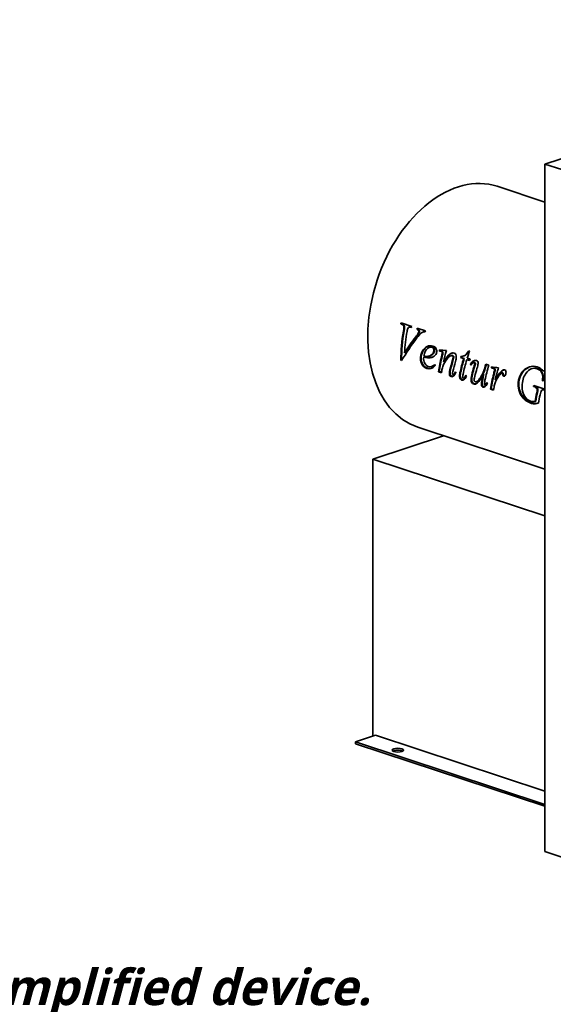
# Model space of a CAD drawing. Header units: millimetres. Extents: x 132 to 3320, y 40 to 2336.
# Tile 9 of 38: x 2432 to 2790, y 484 to 1145. Entities that reach past the tile are written whole.
import ezdxf

# ---------------------------------------------------------------- set-up
doc = ezdxf.new("R2010")
doc.units = ezdxf.units.MM
doc.header["$LTSCALE"] = 8
doc.layers.add('Krawędzie widoczne(ISO)', color=7, linetype='Continuous', lineweight=35, true_color=0x262659)
doc.layers.add('Symbole(ISO)', color=7, linetype='Continuous', lineweight=25, true_color=0x262659)
doc.styles.add('STANDARDDużyTekst', font='txt')

msp = doc.modelspace()

# ---------------------------------------------------------------- linework, layer by layer
at = {"layer": 'Krawędzie widoczne(ISO)'}
for p, q in [((2784.01, 1048.319), (3077.714, 1145.22)), ((2784.01, 1048.319), (2795.324, 1044.586)), ((2784.01, 1048.319), (2784.01, 586.738)), ((2752.075, 1033.366), (2784.01, 1022.829)), ((2687.791, 941.068), (2687.347, 941.034)), ((2687.835, 940.873), (2687.347, 941.034)), ((2687.573, 941.661), (2694.731, 939.299)), ((2688.279, 940.907), (2687.791, 941.068)), ((2693.098, 938.92), (2693.539, 938.956)), ((2698.558, 937.516), (2698.113, 937.482)), ((2698.369, 938.099), (2703.796, 936.308)), ((2699.529, 934.826), (2699.082, 934.775)), ((2690.291, 921.797), (2689.839, 921.626)), ((2703.161, 918.748), (2702.708, 918.586)), ((2713.839, 922.901), (2713.387, 922.796)), ((2732.881, 922.867), (2733.473, 922.672)), ((2687.861, 916.823), (2687.411, 916.607)), ((2687.899, 916.446), (2687.411, 916.607)), ((2688.081, 916.75), (2687.861, 916.823)), ((2716.428, 915.714), (2715.976, 915.562)), ((2727.884, 918.469), (2727.433, 918.366)), ((2729.474, 917.693), (2727.433, 918.366)), ((2729.925, 917.796), (2727.884, 918.469)), ((2729.925, 917.796), (2729.474, 917.693)), ((2732.07, 917.088), (2731.619, 916.986)), ((2733.512, 916.361), (2731.619, 916.986)), ((2731.956, 918.062), (2733.805, 917.452)), ((2733.573, 916.593), (2732.07, 917.088)), ((2734.318, 914.049), (2733.866, 913.929)), ((2736.776, 916.348), (2736.325, 916.251)), ((2744.459, 912.656), (2744.008, 912.551)), ((2744.409, 913.954), (2746.435, 913.285)), ((2713.017, 909.039), (2712.567, 908.827)), ((2714.563, 908.168), (2712.567, 908.827)), ((2714.618, 908.51), (2713.017, 909.039)), ((2723.151, 907.219), (2722.7, 907.019)), ((2743.048, 907.068), (2742.596, 906.917)), ((2748.822, 911.481), (2748.37, 911.377)), ((2750.471, 910.815), (2750.02, 910.71)), ((2756.106, 907.362), (2755.654, 907.246)), ((2730.345, 904.977), (2729.894, 904.778)), ((2751.187, 903.622), (2750.734, 903.465)), ((2776.809, 899.15), (2776.357, 899.024)), ((2776.726, 898.902), (2776.357, 899.024)), ((2776.526, 899.672), (2784.01, 897.203)), ((2777.179, 899.028), (2776.809, 899.15)), ((2782.791, 902.965), (2782.341, 902.882)), ((2782.829, 902.721), (2782.341, 902.882)), ((2782.887, 902.934), (2782.791, 902.965)), ((2748.023, 897.489), (2747.573, 897.277)), ((2749.614, 896.604), (2747.573, 897.277)), ((2749.657, 896.95), (2748.023, 897.489)), ((2778.985, 897.915), (2778.532, 897.784)), ((2782.404, 896.716), (2782.853, 896.844)), ((2777.912, 889.208), (2777.461, 889.009)), ((2668.611, 850.311), (2716.084, 865.974)), ((2698.736, 871.698), (2784.01, 843.563)), ((2784.01, 812.238), (2668.611, 850.311)), ((2668.611, 664.243), (2668.611, 850.311)), ((2670.421, 664.84), (2656.844, 660.361)), ((2670.421, 664.84), (2784.01, 627.363)), ((2656.844, 660.361), (2656.844, 659.152)), ((2656.844, 660.361), (2784.01, 618.405)), ((2656.844, 659.152), (2784.01, 617.197)), ((2937.424, 536.122), (2784.01, 586.738))]:
    msp.add_line(p, q, dxfattribs=at)
for centre, major_axis, ratio, start_param, end_param in [((2725.405, 952.532), (-26.669, -80.834), 0.6675132, 3.1415927, 6.2831853), ((2685.355, 653.628), (-3.84, 0), 0.3299277, 3.6386889, 5.7860891)]:
    msp.add_ellipse(centre, major_axis=major_axis, ratio=ratio, start_param=start_param, end_param=end_param, dxfattribs=at)
msp.add_ellipse((2685.355, 654.836), major_axis=(-3.84, 0), ratio=0.3299277, dxfattribs=at)
for points in [[(2687.347, 941.034), (2687.421, 941.243), (2687.497, 941.452), (2687.573, 941.661)], [(2687.791, 941.068), (2687.847, 941.223), (2687.903, 941.378), (2687.959, 941.533)], [(2694.546, 938.823), (2694.126, 938.932), (2693.791, 938.976), (2693.539, 938.956)], [(2694.731, 939.299), (2694.65, 939.092), (2694.569, 938.885), (2694.49, 938.678)], [(2687.411, 916.607), (2687.347, 922.921), (2687.91, 929.537), (2689.1, 936.243)], [(2687.861, 916.823), (2687.801, 923.088), (2688.364, 929.653), (2689.549, 936.308)], [(2689.1, 936.243), (2689.275, 937.272), (2689.394, 937.971), (2689.438, 938.336)], [(2689.549, 936.308), (2689.723, 937.329), (2689.841, 938.022), (2689.884, 938.384)], [(2691.489, 935.832), (2690.618, 931.026), (2690.067, 926.265), (2689.839, 921.626)], [(2689.839, 921.626), (2692.077, 925.098), (2694.574, 928.667), (2697.326, 932.279)], [(2690.291, 921.797), (2692.53, 925.237), (2695.026, 928.774), (2697.775, 932.352)], [(2692.016, 938.033), (2691.894, 937.792), (2691.708, 937.057), (2691.489, 935.832)], [(2697.326, 932.279), (2698.224, 933.452), (2698.82, 934.286), (2699.082, 934.775)], [(2697.775, 932.352), (2698.672, 933.515), (2699.268, 934.341), (2699.529, 934.826)], [(2698.113, 937.482), (2698.198, 937.688), (2698.283, 937.893), (2698.369, 938.099)], [(2698.558, 937.516), (2698.621, 937.669), (2698.684, 937.821), (2698.748, 937.974)], [(2699.082, 934.775), (2699.254, 935.111), (2699.358, 935.421), (2699.393, 935.705)], [(2699.529, 934.826), (2699.7, 935.159), (2699.804, 935.467), (2699.839, 935.749)], [(2703.57, 935.682), (2703.129, 935.771), (2702.768, 935.769), (2702.489, 935.678)], [(2702.82, 935.741), (2702.966, 935.753), (2703.113, 935.765), (2703.259, 935.777)], [(2703.604, 935.775), (2703.481, 935.785), (2703.366, 935.785), (2703.259, 935.777)], [(2703.796, 936.308), (2703.72, 936.099), (2703.645, 935.89), (2703.57, 935.682)], [(2698.13, 931.556), (2694.189, 926.374), (2690.779, 921.282), (2687.899, 916.446)], [(2707.049, 925.434), (2707.196, 925.467), (2707.343, 925.5), (2707.49, 925.533)], [(2708.728, 925.48), (2708.332, 925.611), (2707.918, 925.628), (2707.489, 925.532)], [(2702.787, 919.422), (2704.136, 919.173), (2705.233, 919.152), (2706.081, 919.359)], [(2707.423, 918.47), (2706.41, 918.323), (2704.99, 918.416), (2703.161, 918.748)], [(2706.961, 919.629), (2706.802, 919.578), (2706.643, 919.527), (2706.483, 919.475)], [(2710.468, 920.02), (2709.654, 919.101), (2708.494, 918.535), (2706.97, 918.317)], [(2711.467, 922.575), (2711.42, 921.574), (2711.088, 920.723), (2710.468, 920.02)], [(2712.567, 908.827), (2713.077, 912.169), (2713.781, 915.603), (2714.678, 919.092)], [(2713.017, 909.039), (2713.529, 912.354), (2714.234, 915.76), (2715.131, 919.221)], [(2713.307, 923.497), (2714.862, 923.366), (2716.42, 923.236), (2717.98, 923.105)], [(2713.387, 922.796), (2713.36, 923.03), (2713.333, 923.264), (2713.307, 923.497)], [(2713.881, 922.736), (2713.716, 922.756), (2713.552, 922.776), (2713.387, 922.796)], [(2713.839, 922.901), (2713.817, 923.087), (2713.795, 923.272), (2713.774, 923.458)], [(2714.332, 922.839), (2714.168, 922.86), (2714.003, 922.88), (2713.839, 922.901)], [(2714.432, 922.635), (2714.334, 922.668), (2714.15, 922.701), (2713.881, 922.736)], [(2714.884, 922.738), (2714.785, 922.771), (2714.601, 922.805), (2714.332, 922.839)], [(2714.678, 919.092), (2714.998, 920.337), (2715.182, 921.105), (2715.195, 921.385)], [(2715.131, 919.221), (2715.45, 920.456), (2715.634, 921.218), (2715.647, 921.496)], [(2717.98, 923.105), (2717.211, 920.566), (2716.543, 918.047), (2715.976, 915.562)], [(2721.799, 919.674), (2721.533, 919.762), (2721.2, 919.723), (2720.801, 919.556)], [(2721.162, 919.676), (2721.31, 919.712), (2721.458, 919.748), (2721.606, 919.783)], [(2722.251, 919.781), (2722.067, 919.842), (2721.852, 919.842), (2721.606, 919.783)], [(2722.451, 916.786), (2722.7, 917.606), (2722.841, 918.263), (2722.863, 918.752)], [(2727.433, 918.366), (2727.491, 918.592), (2727.55, 918.819), (2727.609, 919.045)], [(2727.884, 918.469), (2727.937, 918.671), (2727.989, 918.874), (2728.042, 919.076)], [(2729.045, 919.258), (2728.889, 919.225), (2728.733, 919.192), (2728.576, 919.16)], [(2733.473, 922.672), (2732.931, 921.13), (2732.425, 919.592), (2731.956, 918.062)], [(2702.708, 918.586), (2702.669, 918.013), (2702.657, 917.532), (2702.669, 917.141)], [(2706.97, 918.317), (2705.957, 918.166), (2704.538, 918.256), (2702.708, 918.586)], [(2710.502, 913.114), (2708.514, 911.064), (2706.645, 910.39), (2704.732, 911.022)], [(2708.483, 918.691), (2708.152, 918.596), (2707.798, 918.523), (2707.423, 918.47)], [(2708.643, 912.708), (2708.485, 912.64), (2708.327, 912.572), (2708.169, 912.504)], [(2708.643, 912.708), (2709.081, 912.897), (2709.617, 913.199), (2710.258, 913.616)], [(2710.215, 913.707), (2710.31, 913.509), (2710.406, 913.312), (2710.502, 913.114)], [(2716.042, 913.719), (2715.609, 912.862), (2715.267, 911.895), (2715.023, 910.821)], [(2720.283, 910.098), (2720.775, 912.255), (2721.347, 914.444), (2721.999, 916.657)], [(2720.735, 910.28), (2721.228, 912.42), (2721.8, 914.591), (2722.451, 916.786)], [(2721.999, 916.657), (2722.248, 917.484), (2722.389, 918.146), (2722.411, 918.639)], [(2724.035, 915.804), (2723.361, 913.508), (2722.772, 911.237), (2722.27, 909.002)], [(2724.567, 918.517), (2724.532, 917.796), (2724.349, 916.89), (2724.035, 915.804)], [(2727.046, 908.135), (2727.69, 911.265), (2728.5, 914.46), (2729.474, 917.693)], [(2727.497, 908.316), (2728.143, 911.42), (2728.952, 914.589), (2729.925, 917.796)], [(2731.619, 916.986), (2730.611, 913.702), (2729.774, 910.458), (2729.108, 907.282)], [(2733.805, 917.452), (2733.705, 917.088), (2733.607, 916.724), (2733.512, 916.361)], [(2733.866, 913.929), (2734.645, 915.085), (2735.475, 915.862), (2736.325, 916.251)], [(2734.266, 913.393), (2734.132, 913.572), (2733.999, 913.75), (2733.866, 913.929)], [(2734.318, 914.049), (2735.096, 915.195), (2735.926, 915.964), (2736.776, 916.348)], [(2734.568, 913.716), (2734.484, 913.827), (2734.401, 913.938), (2734.318, 914.049)], [(2736.064, 914.972), (2736.214, 915.007), (2736.363, 915.042), (2736.512, 915.078)], [(2736.325, 916.251), (2736.979, 916.569), (2737.57, 916.642), (2738.093, 916.47)], [(2736.36, 911.959), (2736.729, 913.175), (2736.938, 913.954), (2736.954, 914.288)], [(2737.003, 915.056), (2736.84, 915.11), (2736.677, 915.117), (2736.512, 915.078)], [(2736.776, 916.348), (2736.95, 916.432), (2737.12, 916.498), (2737.285, 916.547)], [(2736.812, 912.087), (2737.181, 913.293), (2737.39, 914.066), (2737.406, 914.398)], [(2739.193, 914.262), (2739.158, 913.607), (2738.891, 912.519), (2738.439, 911.012)], [(2746.435, 913.285), (2745.379, 909.895), (2744.502, 906.542), (2743.807, 903.26)], [(2744.008, 912.551), (2744.138, 913.018), (2744.272, 913.486), (2744.409, 913.954)], [(2744.459, 912.656), (2744.569, 913.046), (2744.68, 913.436), (2744.794, 913.827)], [(2773.713, 912.179), (2775.451, 912.708), (2777.203, 912.685), (2778.948, 912.109)], [(2774.158, 912.216), (2774.73, 912.387), (2775.303, 912.499), (2775.877, 912.552)], [(2715.023, 910.821), (2714.856, 909.931), (2714.703, 909.046), (2714.563, 908.168)], [(2719.928, 907.388), (2719.888, 907.952), (2719.996, 908.85), (2720.283, 910.098)], [(2720.379, 907.593), (2720.339, 908.152), (2720.447, 909.043), (2720.735, 910.28)], [(2722.337, 905.845), (2721.879, 905.574), (2721.459, 905.503), (2721.074, 905.63)], [(2722.361, 905.86), (2722.065, 905.763), (2721.786, 905.758), (2721.524, 905.845)], [(2722.27, 909.002), (2722.102, 908.229), (2722.031, 907.756), (2722.042, 907.576)], [(2724.369, 908.328), (2723.651, 907.062), (2722.988, 906.24), (2722.337, 905.845)], [(2722.374, 906.92), (2722.463, 906.89), (2722.572, 906.923), (2722.7, 907.019)], [(2723.023, 907.143), (2722.872, 907.075), (2722.721, 907.008), (2722.57, 906.941)], [(2722.7, 907.019), (2723.083, 907.357), (2723.491, 907.947), (2723.94, 908.795)], [(2723.023, 907.143), (2723.063, 907.161), (2723.106, 907.186), (2723.151, 907.219)], [(2723.151, 907.219), (2723.467, 907.495), (2723.799, 907.94), (2724.158, 908.558)], [(2723.94, 908.795), (2724.083, 908.639), (2724.226, 908.484), (2724.369, 908.328)], [(2726.742, 905.403), (2726.699, 906.031), (2726.791, 906.938), (2727.046, 908.135)], [(2727.193, 905.606), (2727.151, 906.229), (2727.243, 907.129), (2727.497, 908.316)], [(2729.108, 907.282), (2728.861, 906.199), (2728.763, 905.49), (2728.785, 905.144)], [(2731.514, 905.933), (2730.818, 904.634), (2730.166, 903.809), (2729.513, 903.441)], [(2729.894, 904.778), (2730.067, 904.947), (2730.442, 905.519), (2731.051, 906.506)], [(2730.345, 904.977), (2730.491, 905.119), (2730.784, 905.548), (2731.241, 906.271)], [(2731.051, 906.506), (2731.205, 906.315), (2731.36, 906.124), (2731.514, 905.933)], [(2734.446, 903.106), (2734.388, 903.979), (2734.545, 905.24), (2734.971, 906.91)], [(2734.896, 903.307), (2734.839, 904.173), (2734.997, 905.424), (2735.423, 907.08)], [(2734.971, 906.91), (2735.387, 908.577), (2735.85, 910.261), (2736.36, 911.959)], [(2735.423, 907.08), (2735.839, 908.733), (2736.302, 910.403), (2736.812, 912.087)], [(2736.994, 905.816), (2736.636, 904.426), (2736.492, 903.541), (2736.515, 903.141)], [(2738.439, 911.012), (2737.907, 909.264), (2737.426, 907.531), (2736.994, 905.816)], [(2741.499, 901.743), (2741.603, 902.494), (2741.912, 904.199), (2742.596, 906.917)], [(2741.951, 901.936), (2742.054, 902.681), (2742.364, 904.372), (2743.048, 907.068)], [(2747.573, 897.277), (2748.076, 900.591), (2748.769, 903.995), (2749.652, 907.453)], [(2748.023, 897.489), (2748.528, 900.776), (2749.222, 904.152), (2750.105, 907.582)], [(2748.37, 911.377), (2748.323, 911.617), (2748.277, 911.857), (2748.231, 912.098)], [(2748.231, 912.098), (2749.775, 911.93), (2751.32, 911.762), (2752.867, 911.595)], [(2749.355, 911.215), (2749.178, 911.274), (2748.849, 911.328), (2748.37, 911.377)], [(2748.822, 911.481), (2748.784, 911.669), (2748.748, 911.857), (2748.711, 912.046)], [(2749.807, 911.318), (2749.629, 911.376), (2749.301, 911.431), (2748.822, 911.481)], [(2750.02, 910.71), (2749.853, 910.956), (2749.631, 911.124), (2749.355, 911.215)], [(2749.652, 907.453), (2749.97, 908.658), (2750.156, 909.538), (2750.183, 910.086)], [(2750.471, 910.815), (2750.304, 911.059), (2750.083, 911.227), (2749.807, 911.318)], [(2750.183, 910.086), (2750.194, 910.313), (2750.14, 910.521), (2750.02, 910.71)], [(2750.105, 907.582), (2750.422, 908.778), (2750.608, 909.651), (2750.635, 910.194)], [(2750.635, 910.194), (2750.646, 910.42), (2750.592, 910.626), (2750.471, 910.815)], [(2752.867, 911.595), (2752.04, 908.856), (2751.329, 906.14), (2750.734, 903.465)], [(2750.734, 903.465), (2752.279, 906.487), (2753.841, 908.548), (2755.199, 909.574)], [(2751.187, 903.622), (2752.732, 906.617), (2754.293, 908.659), (2755.65, 909.674)], [(2753.771, 906.898), (2752.995, 905.972), (2752.161, 904.72), (2751.312, 903.157)], [(2754.875, 907.969), (2754.631, 907.874), (2754.259, 907.515), (2753.771, 906.898)], [(2755.31, 907.967), (2755.152, 908.019), (2755.007, 908.02), (2754.875, 907.969)], [(2754.941, 907.99), (2755.091, 908.027), (2755.241, 908.065), (2755.391, 908.102)], [(2755.199, 909.574), (2755.976, 910.149), (2756.599, 910.364), (2757.052, 910.214)], [(2755.555, 907.744), (2755.49, 907.86), (2755.409, 907.935), (2755.31, 907.967)], [(2755.762, 908.079), (2755.629, 908.123), (2755.506, 908.131), (2755.391, 908.102)], [(2755.654, 907.246), (2755.643, 907.479), (2755.611, 907.645), (2755.555, 907.744)], [(2755.65, 909.674), (2756.038, 909.959), (2756.388, 910.154), (2756.697, 910.259)], [(2756.007, 907.857), (2755.942, 907.973), (2755.86, 908.047), (2755.762, 908.079)], [(2756.106, 907.362), (2756.095, 907.593), (2756.063, 907.758), (2756.007, 907.857)], [(2757.359, 906.4), (2757.131, 905.923), (2756.818, 905.751), (2756.414, 905.885)], [(2757.039, 905.97), (2756.984, 905.977), (2756.926, 905.99), (2756.866, 906.009)], [(2757.925, 908.511), (2757.88, 907.721), (2757.691, 907.018), (2757.359, 906.4)], [(2771.31, 907.807), (2769.65, 905.472), (2768.766, 902.582), (2768.745, 899.18)], [(2778.773, 910.87), (2775.973, 911.794), (2773.403, 910.761), (2771.31, 907.807)], [(2776.373, 911.179), (2776.516, 911.191), (2776.659, 911.204), (2776.802, 911.216)], [(2779.218, 910.904), (2778.388, 911.178), (2777.58, 911.281), (2776.799, 911.215)], [(2778.948, 912.109), (2780.239, 911.683), (2781.368, 910.998), (2782.34, 910.054)], [(2782.34, 910.054), (2782.732, 909.684), (2783.028, 909.466), (2783.225, 909.401)], [(2784.01, 906.842), (2783.589, 905.465), (2783.195, 904.09), (2782.829, 902.721)], [(2784.002, 909.39), (2783.853, 909.379), (2783.704, 909.367), (2783.555, 909.356)], [(2784.002, 909.39), (2784.005, 909.39), (2784.008, 909.39), (2784.01, 909.39)], [(2729.513, 903.441), (2729.082, 903.185), (2728.627, 903.138), (2728.144, 903.297)], [(2729.589, 903.486), (2729.271, 903.389), (2728.939, 903.398), (2728.593, 903.512)], [(2729.149, 904.459), (2729.346, 904.394), (2729.593, 904.5), (2729.894, 904.778)], [(2729.951, 904.7), (2729.799, 904.632), (2729.647, 904.563), (2729.496, 904.495)], [(2729.95, 904.699), (2730.07, 904.753), (2730.201, 904.846), (2730.345, 904.977)], [(2738.086, 900.929), (2737.561, 900.735), (2737.051, 900.722), (2736.55, 900.887)], [(2738.756, 902.545), (2738.601, 902.477), (2738.445, 902.409), (2738.29, 902.341)], [(2741.421, 900.241), (2741.393, 900.638), (2741.417, 901.138), (2741.499, 901.743)], [(2741.872, 900.446), (2741.844, 900.84), (2741.868, 901.336), (2741.951, 901.936)], [(2743.807, 903.26), (2743.495, 901.793), (2743.377, 900.864), (2743.403, 900.453)], [(2745.41, 901.176), (2744.867, 899.956), (2744.313, 899.148), (2743.712, 898.737)], [(2744.356, 900.028), (2744.205, 899.961), (2744.055, 899.893), (2743.904, 899.826)], [(2744.991, 901.716), (2745.13, 901.536), (2745.27, 901.356), (2745.41, 901.176)], [(2750.412, 900.83), (2750.084, 899.628), (2749.922, 898.907), (2749.889, 898.653)], [(2751.312, 903.157), (2750.946, 902.493), (2750.643, 901.717), (2750.412, 900.83)], [(2776.357, 899.024), (2776.412, 899.24), (2776.469, 899.456), (2776.526, 899.672)], [(2778.532, 897.784), (2778.166, 898.252), (2777.564, 898.625), (2776.726, 898.902)], [(2776.809, 899.15), (2776.843, 899.282), (2776.877, 899.413), (2776.912, 899.545)], [(2778.985, 897.915), (2778.618, 898.38), (2778.017, 898.752), (2777.179, 899.028)], [(2782.341, 902.882), (2782.492, 903.769), (2782.595, 904.43), (2782.636, 904.861)], [(2782.791, 902.965), (2782.942, 903.846), (2783.044, 904.502), (2783.085, 904.93)], [(2743.712, 898.737), (2743.32, 898.482), (2742.923, 898.421), (2742.519, 898.555)], [(2743.727, 898.748), (2743.477, 898.678), (2743.224, 898.685), (2742.968, 898.77)], [(2749.889, 898.653), (2749.789, 897.967), (2749.698, 897.284), (2749.614, 896.604)], [(2777.461, 889.009), (2777.769, 890.886), (2778.136, 892.791), (2778.564, 894.715)], [(2777.912, 889.208), (2778.221, 891.071), (2778.589, 892.96), (2779.017, 894.869)], [(2778.854, 896.679), (2778.86, 897.115), (2778.754, 897.484), (2778.532, 897.784)], [(2778.564, 894.715), (2778.747, 895.508), (2778.847, 896.163), (2778.854, 896.679)], [(2779.307, 896.817), (2779.313, 897.25), (2779.206, 897.616), (2778.985, 897.915)], [(2779.017, 894.869), (2779.2, 895.655), (2779.3, 896.305), (2779.307, 896.817)], [(2780.817, 893.363), (2780.396, 891.484), (2780.032, 889.624), (2779.726, 887.791)], [(2781.548, 895.93), (2781.395, 895.661), (2781.135, 894.8), (2780.817, 893.363)], [(2783.94, 896.778), (2783.467, 896.893), (2783.104, 896.916), (2782.853, 896.844)], [(2784.01, 897.075), (2783.968, 896.896), (2783.926, 896.718), (2783.884, 896.54)]]:
    msp.add_open_spline(points, degree=3, dxfattribs=at)
for points, knots in [([(2689.438, 938.336), (2689.504, 938.89), (2689.414, 939.399), (2689.167, 939.862), (2688.919, 940.324), (2688.476, 940.662), (2687.835, 940.873)], [0, 0, 0, 0, 1, 1, 1, 2, 2, 2, 2]), ([(2689.884, 938.384), (2689.95, 938.934), (2689.86, 939.44), (2689.612, 939.9), (2689.363, 940.36), (2688.92, 940.696), (2688.279, 940.907)], [0, 0, 0, 0, 1, 1, 1, 2, 2, 2, 2]), ([(2694.49, 938.678), (2693.709, 938.921), (2693.161, 938.985), (2692.848, 938.869), (2692.534, 938.754), (2692.255, 938.475), (2692.016, 938.033)], [0, 0, 0, 0, 1, 1, 1, 2, 2, 2, 2]), ([(2699.393, 935.705), (2699.434, 936.029), (2699.37, 936.347), (2699.2, 936.657), (2699.03, 936.968), (2698.668, 937.243), (2698.113, 937.482)], [0, 0, 0, 0, 1, 1, 1, 2, 2, 2, 2]), ([(2702.489, 935.678), (2701.953, 935.516), (2701.401, 935.193), (2700.841, 934.71), (2700.281, 934.227), (2699.354, 933.172), (2698.13, 931.556)], [0, 0, 0, 0, 1, 1, 1, 2, 2, 2, 2]), ([(2699.839, 935.749), (2699.879, 936.071), (2699.815, 936.386), (2699.645, 936.695), (2699.474, 937.003), (2699.112, 937.277), (2698.558, 937.516)], [0, 0, 0, 0, 1, 1, 1, 2, 2, 2, 2]), ([(2700.493, 917.454), (2700.433, 919.209), (2700.825, 920.882), (2701.675, 922.472), (2702.524, 924.061), (2703.622, 925.18), (2704.918, 925.815), (2706.214, 926.45), (2707.529, 926.554), (2708.84, 926.121)], [0, 0, 0, 0, 1, 1, 1, 2, 2, 2, 3, 3, 3, 3]), ([(2700.945, 917.63), (2700.885, 919.372), (2701.278, 921.032), (2702.127, 922.607), (2702.976, 924.182), (2704.074, 925.291), (2705.369, 925.918), (2705.724, 926.09), (2706.081, 926.222), (2706.439, 926.315)], [0, 0, 0, 0, 1, 1, 1, 2, 2, 2, 2.2743077, 2.2743077, 2.2743077, 2.2743077]), ([(2708.277, 925.382), (2707.341, 925.691), (2706.303, 925.361), (2705.2, 924.399), (2704.096, 923.437), (2703.26, 921.766), (2702.787, 919.422)], [0, 0, 0, 0, 1, 1, 1, 2, 2, 2, 2]), ([(2709.575, 923.219), (2709.598, 923.726), (2709.5, 924.177), (2709.277, 924.571), (2709.053, 924.965), (2708.721, 925.236), (2708.277, 925.382)], [0, 0, 0, 0, 1, 1, 1, 2, 2, 2, 2]), ([(2710.026, 923.33), (2710.05, 923.833), (2709.951, 924.281), (2709.728, 924.673), (2709.504, 925.064), (2709.172, 925.334), (2708.728, 925.48)], [0, 0, 0, 0, 1, 1, 1, 2, 2, 2, 2]), ([(2708.84, 926.121), (2709.786, 925.809), (2710.467, 925.316), (2710.888, 924.644), (2711.308, 923.972), (2711.5, 923.282), (2711.467, 922.575)], [0, 0, 0, 0, 1, 1, 1, 2, 2, 2, 2]), ([(2706.081, 919.359), (2707.206, 919.647), (2708.056, 920.154), (2708.64, 920.884), (2709.223, 921.613), (2709.536, 922.392), (2709.575, 923.219)], [0, 0, 0, 0, 1, 1, 1, 2, 2, 2, 2]), ([(2706.961, 919.629), (2707.877, 919.925), (2708.585, 920.386), (2709.092, 921.014), (2709.675, 921.736), (2709.988, 922.509), (2710.026, 923.33)], [0.1307246, 0.1307246, 0.1307246, 0.1307246, 1, 1, 1, 2, 2, 2, 2]), ([(2715.195, 921.385), (2715.207, 921.639), (2715.14, 921.892), (2714.993, 922.144), (2714.846, 922.397), (2714.659, 922.56), (2714.432, 922.635)], [0, 0, 0, 0, 1, 1, 1, 2, 2, 2, 2]), ([(2715.647, 921.496), (2715.659, 921.747), (2715.591, 921.999), (2715.444, 922.25), (2715.297, 922.501), (2715.11, 922.664), (2714.884, 922.738)], [0, 0, 0, 0, 1, 1, 1, 2, 2, 2, 2]), ([(2715.976, 915.562), (2717.739, 918.25), (2719.225, 919.999), (2720.231, 920.743), (2721.237, 921.487), (2722.189, 921.716), (2723.067, 921.427)], [0, 0, 0, 0, 1, 1, 1, 2, 2, 2, 2]), ([(2720.801, 919.556), (2720.066, 919.256), (2719.287, 918.61), (2718.489, 917.624), (2717.691, 916.638), (2716.861, 915.331), (2716.042, 913.719)], [0, 0, 0, 0, 1, 1, 1, 2, 2, 2, 2]), ([(2716.428, 915.714), (2718.192, 918.378), (2719.677, 920.109), (2720.682, 920.846), (2721.134, 921.177), (2721.576, 921.405), (2722.004, 921.529)], [0, 0, 0, 0, 1, 1, 1, 1.4497541, 1.4497541, 1.4497541, 1.4497541]), ([(2722.411, 918.639), (2722.421, 918.879), (2722.367, 919.097), (2722.246, 919.293), (2722.125, 919.489), (2721.977, 919.616), (2721.799, 919.674)], [0, 0, 0, 0, 1, 1, 1, 2, 2, 2, 2]), ([(2722.863, 918.752), (2722.873, 918.99), (2722.818, 919.207), (2722.698, 919.402), (2722.577, 919.596), (2722.428, 919.723), (2722.251, 919.781)], [0, 0, 0, 0, 1, 1, 1, 2, 2, 2, 2]), ([(2723.067, 921.427), (2723.54, 921.271), (2723.916, 920.92), (2724.198, 920.376), (2724.48, 919.831), (2724.602, 919.211), (2724.567, 918.517)], [0, 0, 0, 0, 1, 1, 1, 2, 2, 2, 2]), ([(2727.609, 919.045), (2728.618, 919.081), (2729.486, 919.349), (2730.222, 919.85), (2730.958, 920.351), (2731.827, 921.354), (2732.881, 922.867)], [0, 0, 0, 0, 1, 1, 1, 2, 2, 2, 2]), ([(2729.045, 919.258), (2729.646, 919.383), (2730.188, 919.609), (2730.672, 919.935), (2731.38, 920.412), (2732.211, 921.351), (2733.212, 922.758)], [0.3417939, 0.3417939, 0.3417939, 0.3417939, 1, 1, 1, 1.9626595, 1.9626595, 1.9626595, 1.9626595]), ([(2704.732, 911.022), (2703.431, 911.451), (2702.401, 912.301), (2701.667, 913.582), (2700.932, 914.864), (2700.537, 916.153), (2700.493, 917.454)], [0, 0, 0, 0, 1, 1, 1, 2, 2, 2, 2]), ([(2705.182, 911.236), (2703.881, 911.666), (2702.851, 912.512), (2702.117, 913.785), (2701.384, 915.059), (2700.989, 916.34), (2700.945, 917.63)], [0, 0, 0, 0, 1, 1, 1, 2, 2, 2, 2]), ([(2702.669, 917.141), (2702.7, 916.1), (2703.028, 915.122), (2703.641, 914.206), (2704.253, 913.289), (2704.975, 912.698), (2705.793, 912.428)], [0, 0, 0, 0, 1, 1, 1, 2, 2, 2, 2]), ([(2705.793, 912.428), (2706.444, 912.213), (2707.058, 912.176), (2707.638, 912.319), (2708.219, 912.461), (2709.068, 912.92), (2710.215, 913.707)], [0, 0, 0, 0, 1, 1, 1, 2, 2, 2, 2]), ([(2736.551, 914.95), (2736.324, 915.025), (2736.095, 915.009), (2735.864, 914.901), (2735.634, 914.794), (2735.092, 914.289), (2734.266, 913.393)], [0, 0, 0, 0, 1, 1, 1, 2, 2, 2, 2]), ([(2736.954, 914.288), (2736.96, 914.421), (2736.922, 914.556), (2736.839, 914.692), (2736.755, 914.828), (2736.66, 914.914), (2736.551, 914.95)], [0, 0, 0, 0, 1, 1, 1, 2, 2, 2, 2]), ([(2737.406, 914.398), (2737.412, 914.53), (2737.373, 914.664), (2737.29, 914.799), (2737.207, 914.935), (2737.111, 915.02), (2737.003, 915.056)], [0, 0, 0, 0, 1, 1, 1, 2, 2, 2, 2]), ([(2737.196, 902.199), (2737.502, 902.098), (2737.888, 902.155), (2738.358, 902.372), (2738.829, 902.589), (2739.432, 903.225), (2740.204, 904.294), (2740.976, 905.363), (2741.633, 906.405), (2742.167, 907.414), (2742.701, 908.424), (2743.278, 910.127), (2744.008, 912.551)], [0, 0, 0, 0, 1, 1, 1, 2, 2, 2, 3, 3, 3, 4, 4, 4, 4]), ([(2738.093, 916.47), (2738.448, 916.352), (2738.726, 916.085), (2738.931, 915.669), (2739.135, 915.252), (2739.221, 914.783), (2739.193, 914.262)], [0, 0, 0, 0, 1, 1, 1, 2, 2, 2, 2]), ([(2738.756, 902.545), (2738.774, 902.552), (2738.792, 902.56), (2738.81, 902.568), (2739.28, 902.783), (2739.884, 903.412), (2740.656, 904.471), (2741.428, 905.53), (2742.086, 906.562), (2742.619, 907.562), (2743.153, 908.563), (2743.73, 910.252), (2744.459, 912.656)], [0.9620008, 0.9620008, 0.9620008, 0.9620008, 1, 1, 1, 2, 2, 2, 3, 3, 3, 4, 4, 4, 4]), ([(2766.055, 900.305), (2766.073, 902.404), (2766.478, 904.307), (2767.254, 906.006), (2768.03, 907.705), (2769.001, 909.064), (2770.127, 910.075), (2771.254, 911.086), (2772.457, 911.788), (2773.713, 912.179)], [0, 0, 0, 0, 1, 1, 1, 2, 2, 2, 3, 3, 3, 3]), ([(2766.508, 900.448), (2766.525, 902.53), (2766.93, 904.419), (2767.705, 906.103), (2768.48, 907.788), (2769.449, 909.135), (2770.575, 910.136), (2771.701, 911.136), (2772.903, 911.831), (2774.158, 912.216)], [0, 0, 0, 0, 1, 1, 1, 2, 2, 2, 3, 3, 3, 3]), ([(2708.213, 911.336), (2707.346, 910.99), (2706.488, 910.919), (2705.621, 911.114), (2705.475, 911.148), (2705.329, 911.188), (2705.182, 911.236)], [0.46989772, 0.46989772, 0.46989772, 0.46989772, 0.92342234, 0.92342234, 0.92342234, 1, 1, 1, 1]), ([(2721.074, 905.63), (2720.759, 905.734), (2720.496, 905.944), (2720.288, 906.261), (2720.08, 906.577), (2719.959, 906.953), (2719.928, 907.388)], [0, 0, 0, 0, 1, 1, 1, 2, 2, 2, 2]), ([(2721.524, 905.845), (2721.209, 905.949), (2720.946, 906.158), (2720.738, 906.473), (2720.53, 906.788), (2720.41, 907.161), (2720.379, 907.593)], [0, 0, 0, 0, 1, 1, 1, 2, 2, 2, 2]), ([(2722.042, 907.576), (2722.052, 907.421), (2722.092, 907.279), (2722.164, 907.149), (2722.235, 907.019), (2722.305, 906.942), (2722.374, 906.92)], [0, 0, 0, 0, 1, 1, 1, 2, 2, 2, 2]), ([(2728.593, 903.512), (2728.219, 903.636), (2727.9, 903.891), (2727.638, 904.28), (2727.376, 904.668), (2727.227, 905.109), (2727.193, 905.606)], [0, 0, 0, 0, 1, 1, 1, 2, 2, 2, 2]), ([(2742.596, 906.917), (2741.035, 904.133), (2739.864, 902.35), (2738.884, 901.501), (2737.905, 900.651), (2736.988, 900.38), (2736.1, 900.672)], [0, 0, 0, 0, 1, 1, 1, 2, 2, 2, 2]), ([(2756.414, 905.885), (2756.207, 905.953), (2756.035, 906.1), (2755.898, 906.327), (2755.76, 906.554), (2755.679, 906.86), (2755.654, 907.246)], [0, 0, 0, 0, 1, 1, 1, 2, 2, 2, 2]), ([(2756.866, 906.009), (2756.659, 906.078), (2756.487, 906.224), (2756.35, 906.45), (2756.213, 906.675), (2756.131, 906.979), (2756.106, 907.362)], [0, 0, 0, 0, 1, 1, 1, 2, 2, 2, 2]), ([(2757.052, 910.214), (2757.348, 910.117), (2757.574, 909.922), (2757.731, 909.63), (2757.888, 909.339), (2757.951, 908.965), (2757.925, 908.511)], [0, 0, 0, 0, 1, 1, 1, 2, 2, 2, 2]), ([(2782.636, 904.861), (2782.752, 906.06), (2782.483, 907.25), (2781.818, 908.426), (2781.153, 909.603), (2780.144, 910.418), (2778.773, 910.87)], [0, 0, 0, 0, 1, 1, 1, 2, 2, 2, 2]), ([(2783.085, 904.93), (2783.2, 906.12), (2782.93, 907.301), (2782.264, 908.471), (2781.598, 909.64), (2780.588, 910.452), (2779.218, 910.904)], [0, 0, 0, 0, 1, 1, 1, 2, 2, 2, 2]), ([(2783.225, 909.401), (2783.442, 909.33), (2783.639, 909.339), (2783.816, 909.429), (2783.873, 909.458), (2783.938, 909.507), (2784.01, 909.575)], [0, 0, 0, 0, 1, 1, 1, 1.323267, 1.323267, 1.323267, 1.323267]), ([(2728.144, 903.297), (2727.769, 903.421), (2727.45, 903.678), (2727.188, 904.068), (2726.926, 904.459), (2726.776, 904.903), (2726.742, 905.403)], [0, 0, 0, 0, 1, 1, 1, 2, 2, 2, 2]), ([(2728.785, 905.144), (2728.796, 904.964), (2728.838, 904.812), (2728.909, 904.688), (2728.98, 904.565), (2729.06, 904.488), (2729.149, 904.459)], [0, 0, 0, 0, 1, 1, 1, 2, 2, 2, 2]), ([(2736.1, 900.672), (2735.676, 900.812), (2735.303, 901.111), (2734.983, 901.571), (2734.663, 902.03), (2734.483, 902.542), (2734.446, 903.106)], [0, 0, 0, 0, 1, 1, 1, 2, 2, 2, 2]), ([(2736.55, 900.887), (2736.126, 901.027), (2735.753, 901.325), (2735.433, 901.782), (2735.113, 902.238), (2734.933, 902.746), (2734.896, 903.307)], [0, 0, 0, 0, 1, 1, 1, 2, 2, 2, 2]), ([(2736.515, 903.141), (2736.528, 902.91), (2736.596, 902.711), (2736.718, 902.545), (2736.84, 902.379), (2736.999, 902.264), (2737.196, 902.199)], [0, 0, 0, 0, 1, 1, 1, 2, 2, 2, 2]), ([(2742.519, 898.555), (2742.223, 898.652), (2741.973, 898.858), (2741.77, 899.173), (2741.566, 899.489), (2741.45, 899.844), (2741.421, 900.241)], [0, 0, 0, 0, 1, 1, 1, 2, 2, 2, 2]), ([(2742.968, 898.77), (2742.673, 898.867), (2742.423, 899.072), (2742.22, 899.386), (2742.017, 899.699), (2741.9, 900.052), (2741.872, 900.446)], [0, 0, 0, 0, 1, 1, 1, 2, 2, 2, 2]), ([(2743.403, 900.453), (2743.415, 900.26), (2743.446, 900.112), (2743.497, 900.007), (2743.547, 899.903), (2743.612, 899.837), (2743.691, 899.811)], [0, 0, 0, 0, 1, 1, 1, 2, 2, 2, 2]), ([(2743.691, 899.811), (2743.809, 899.772), (2743.931, 899.813), (2744.058, 899.935), (2744.186, 900.056), (2744.485, 900.645), (2744.991, 901.716)], [0, 0, 0, 0, 1, 1, 1, 2, 2, 2, 2]), ([(2744.356, 900.028), (2744.407, 900.051), (2744.458, 900.086), (2744.509, 900.135), (2744.616, 900.236), (2744.845, 900.664), (2745.215, 901.426)], [0.5926804, 0.5926804, 0.5926804, 0.5926804, 1, 1, 1, 1.8396136, 1.8396136, 1.8396136, 1.8396136]), ([(2774.534, 887.862), (2772.631, 888.49), (2771.045, 889.459), (2769.794, 890.777), (2768.544, 892.095), (2767.591, 893.618), (2766.969, 895.358), (2766.346, 897.098), (2766.042, 898.748), (2766.055, 900.305)], [0, 0, 0, 0, 1, 1, 1, 2, 2, 2, 3, 3, 3, 3]), ([(2774.984, 888.078), (2773.081, 888.706), (2771.495, 889.671), (2770.245, 890.982), (2768.995, 892.294), (2768.043, 893.807), (2767.421, 895.535), (2766.799, 897.264), (2766.495, 898.902), (2766.508, 900.448)], [0, 0, 0, 0, 1, 1, 1, 2, 2, 2, 3, 3, 3, 3]), ([(2768.745, 899.18), (2768.731, 896.924), (2769.227, 894.854), (2770.184, 892.955), (2771.14, 891.056), (2772.563, 889.816), (2774.397, 889.211)], [0, 0, 0, 0, 1, 1, 1, 2, 2, 2, 2]), ([(2783.884, 896.54), (2783.194, 896.754), (2782.69, 896.81), (2782.375, 896.707), (2782.059, 896.604), (2781.782, 896.344), (2781.548, 895.93)], [0, 0, 0, 0, 1, 1, 1, 2, 2, 2, 2]), ([(2774.397, 889.211), (2774.851, 889.062), (2775.276, 888.971), (2775.673, 888.94), (2776.07, 888.91), (2776.665, 888.932), (2777.461, 889.009)], [0, 0, 0, 0, 1, 1, 1, 2, 2, 2, 2]), ([(2779.726, 887.791), (2778.551, 887.515), (2777.603, 887.391), (2776.872, 887.416), (2776.141, 887.44), (2775.362, 887.589), (2774.534, 887.862)], [0, 0, 0, 0, 1, 1, 1, 2, 2, 2, 2]), ([(2779.744, 887.899), (2778.766, 887.695), (2777.961, 887.606), (2777.322, 887.629), (2776.591, 887.655), (2775.812, 887.805), (2774.984, 888.078)], [0.1256894, 0.1256894, 0.1256894, 0.1256894, 1, 1, 1, 2, 2, 2, 2])]:
    msp.add_open_spline(points, degree=3, knots=knots, dxfattribs=at)

# ---------------------------------------------------------------- texts
at = {"layer": 'Symbole(ISO)', "color": 7, "insert": (1878.781, 546.453), "char_height": 24, "width": 1286.73035, "attachment_point": 1, "line_spacing_factor": 0.968047, "style": 'STANDARDDużyTekst'}
msp.add_mtext('{\\fTrebuchet MS|b1|i1;\\H24.0000;\\LAttention:\\P\\l\\fTrebuchet MS|b1|i1;\\H24.0000;This is only a concept drawing of simplified device.\\PPlease keep in mind the dimensions may differ depending on the motor installed. \\PFlexible dimensions are highlighted with red colour.\\P\\fTrebuchet MS|b1|i1;\\H24.0000;\\LUwaga:\\P\\l\\fTrebuchet MS|b1|i1;\\H24.0000;Rysunek przedstawia jedynie uproszczone urządzenie.\\PWymiary urządzenia mogą się różnić, w zależności od zamontowanego silnika.\\PWymiary mogące ulec zmianie zaznaczono na czerwono.}', dxfattribs=at)

doc.saveas('drawing.dxf')
